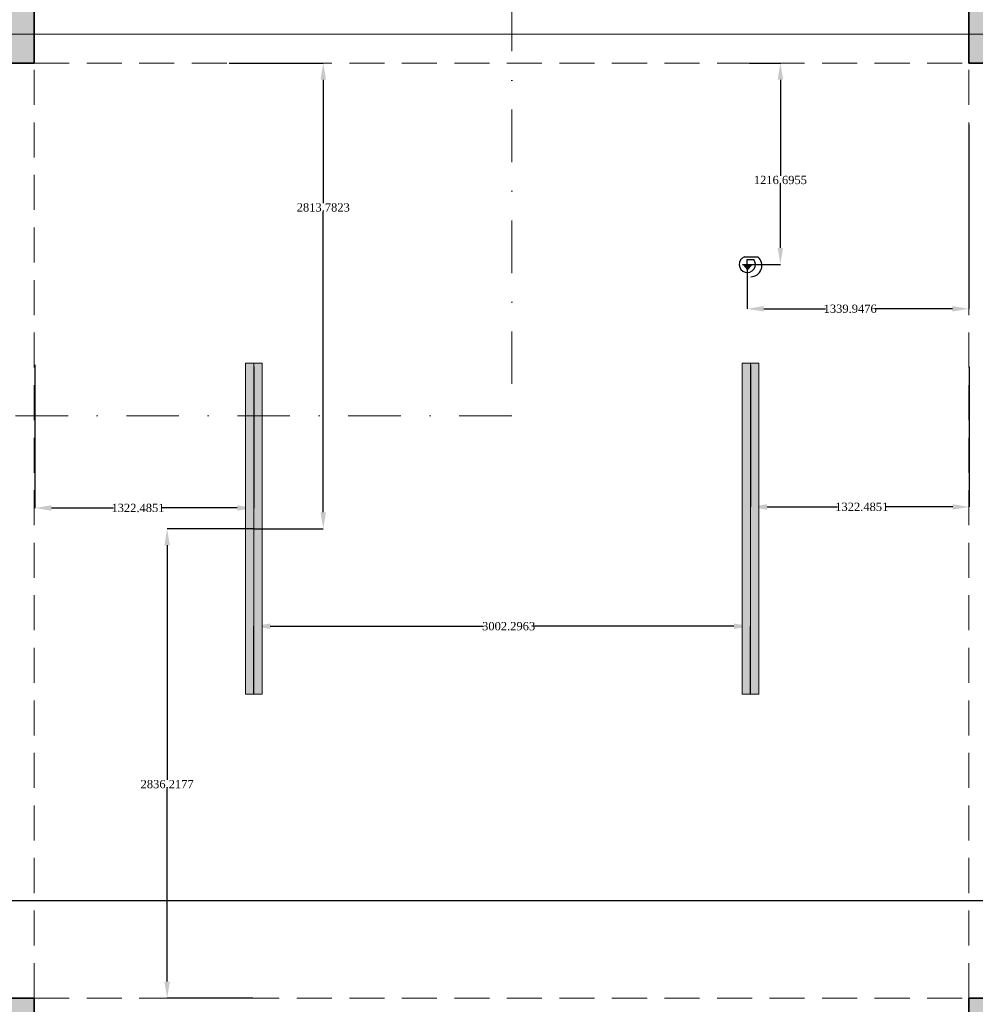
# Model space of a CAD drawing. Header units: inches. Extents: x -177438 to 34922, y -9538 to 55319.
# Tile 39 of 59: x 7856 to 13632, y 5760 to 11710. Entities that reach past the tile are written whole.
import ezdxf
from ezdxf.enums import TextEntityAlignment as Align

# ---------------------------------------------------------------- set-up
doc = ezdxf.new("R2010")
doc.units = ezdxf.units.IN
doc.header["$MEASUREMENT"] = 0
doc.linetypes.add('Dot & Dashed', pattern=[670.277762, 317.5, -176.388889, 0, -176.388874])
doc.linetypes.add('Hidden', pattern=[317.5, 211.666667, -105.833333])
for name, color, linetype in [('- ავარიული განათება', 7, 'Continuous'), ('- განათება', 7, 'Continuous'), ('Marker - Section', 7, 'Continuous'), ('Structural - Bearing', 7, 'Continuous'), ('Structural - Grid', 7, 'Continuous')]:
    doc.layers.add(name, color=color, linetype=linetype)
for name, color, linetype, lineweight, true_color in [('Marker - Section_Pen_No__108', 7, 'Continuous', 13, 0xfd8379), ('Structural - Bearing_Pen_No__102', 7, 'Continuous', 13, 0xcccccc), ('Structural - Bearing_Pen_No__161', 7, 'Continuous', 13, 0x6a6a6a), ('Structural - Bearing_Pen_No__28', 7, 'Continuous', 35, 0xa80f02), ('Structural - Bearing_Pen_No__81', 7, 'Continuous', 20, 0x6a6a6a), ('Structural - Grid_Pen_No__81', 7, 'Continuous', 20, 0x6a6a6a)]:
    doc.layers.add(name, color=color, linetype=linetype, lineweight=lineweight, true_color=true_color)
doc.layers.add('Structural - Bearing_Pen_No__20', color=1, linetype='Continuous', lineweight=0)
doc.styles.add('GENERATED_STYLE_3', font='txt')
doc.styles.get("Standard").update_dxf_attribs({"font": 'arial.ttf'})
doc.dimstyles.get("Standard").update_dxf_attribs({"dimtxt": 0.18, "dimasz": 0.18, "dimexe": 0.18, "dimexo": 0.0625, "dimgap": 0.09, "dimtad": 0, "dimtih": 1, "dimtoh": 1, "dimdec": 4, "dimzin": 0, "dimdsep": 46, "dimtxsty": 'Standard', "dimcen": 0.09, "dimadec": 0, "dimazin": 0, "dimtfac": 1, "dimtdec": 4, "dimtofl": 0, "dimtmove": 0, "dimatfit": 3, "dimfxl": 1, "dimtolj": 1, "dimtzin": 0, "dimarcsym": 0})

# ---------------------------------------------------------------- blocks, each defined once
blk = doc.blocks.new('Column_20', base_point=(-23008.8, 32663))
at = {"layer": 'Structural - Bearing_Pen_No__161', "linetype": 'Continuous', "lineweight": 0, "true_color": 0x6a6a6a}
blk.add_hatch(color=251, dxfattribs=at).paths.add_polyline_path([(-22833.8, 32488), (-22833.8, 32838), (-23183.8, 32838), (-23183.8, 32488)])
at = {"layer": 'Structural - Bearing_Pen_No__20', "color": 1, "linetype": 'Continuous', "lineweight": 0}
for p, q in [((-23008.8, 32743), (-23008.8, 32918)), ((-23088.8, 32663), (-23263.8, 32663)), ((-22928.8, 32663), (-22753.8, 32663)), ((-23008.8, 32583), (-23008.8, 32408))]:
    blk.add_line(p, q, dxfattribs=at)
blk.add_point((-23008.8, 32663), dxfattribs=at)
at = {"layer": 'Structural - Bearing_Pen_No__28', "color": 14, "linetype": 'Continuous', "lineweight": 35, "true_color": 0xa80f02, "flags": 128}
blk.add_lwpolyline([(-22833.8, 32488), (-22833.8, 32838), (-23183.8, 32838), (-23183.8, 32488)], close=True, dxfattribs=at)
blk = doc.blocks.new('Column_22', base_point=(-23008.8, 26663))
at = {"layer": 'Structural - Bearing_Pen_No__161', "linetype": 'Continuous', "lineweight": 0, "true_color": 0x6a6a6a}
blk.add_hatch(color=251, dxfattribs=at).paths.add_polyline_path([(-22833.8, 26488), (-22833.8, 26838), (-23183.8, 26838), (-23183.8, 26488)])
at = {"layer": 'Structural - Bearing_Pen_No__20', "color": 1, "linetype": 'Continuous', "lineweight": 0}
for p, q in [((-23008.8, 26743), (-23008.8, 26918)), ((-23088.8, 26663), (-23263.8, 26663)), ((-22928.8, 26663), (-22753.8, 26663)), ((-23008.8, 26583), (-23008.8, 26408))]:
    blk.add_line(p, q, dxfattribs=at)
blk.add_point((-23008.8, 26663), dxfattribs=at)
at = {"layer": 'Structural - Bearing_Pen_No__28', "color": 14, "linetype": 'Continuous', "lineweight": 35, "true_color": 0xa80f02, "flags": 128}
blk.add_lwpolyline([(-22833.8, 26488), (-22833.8, 26838), (-23183.8, 26838), (-23183.8, 26488)], close=True, dxfattribs=at)
blk = doc.blocks.new('Column_24', base_point=(-17008.8, 32663))
at = {"layer": 'Structural - Bearing_Pen_No__161', "linetype": 'Continuous', "lineweight": 0, "true_color": 0x6a6a6a}
blk.add_hatch(color=251, dxfattribs=at).paths.add_polyline_path([(-16833.8, 32488), (-16833.8, 32838), (-17183.8, 32838), (-17183.8, 32488)])
at = {"layer": 'Structural - Bearing_Pen_No__20', "color": 1, "linetype": 'Continuous', "lineweight": 0}
for p, q in [((-17008.8, 32743), (-17008.8, 32918)), ((-17088.8, 32663), (-17263.8, 32663)), ((-16928.8, 32663), (-16753.8, 32663)), ((-17008.8, 32583), (-17008.8, 32408))]:
    blk.add_line(p, q, dxfattribs=at)
blk.add_point((-17008.8, 32663), dxfattribs=at)
at = {"layer": 'Structural - Bearing_Pen_No__28', "color": 14, "linetype": 'Continuous', "lineweight": 35, "true_color": 0xa80f02, "flags": 128}
blk.add_lwpolyline([(-16833.8, 32488), (-16833.8, 32838), (-17183.8, 32838), (-17183.8, 32488)], close=True, dxfattribs=at)
blk = doc.blocks.new('Column_26', base_point=(-17008.8, 26663))
at = {"layer": 'Structural - Bearing_Pen_No__161', "linetype": 'Continuous', "lineweight": 0, "true_color": 0x6a6a6a}
blk.add_hatch(color=251, dxfattribs=at).paths.add_polyline_path([(-16833.8, 26488), (-16833.8, 26838), (-17183.8, 26838), (-17183.8, 26488)])
at = {"layer": 'Structural - Bearing_Pen_No__20', "color": 1, "linetype": 'Continuous', "lineweight": 0}
for p, q in [((-17008.8, 26743), (-17008.8, 26918)), ((-17088.8, 26663), (-17263.8, 26663)), ((-16928.8, 26663), (-16753.8, 26663)), ((-17008.8, 26583), (-17008.8, 26408))]:
    blk.add_line(p, q, dxfattribs=at)
blk.add_point((-17008.8, 26663), dxfattribs=at)
at = {"layer": 'Structural - Bearing_Pen_No__28', "color": 14, "linetype": 'Continuous', "lineweight": 35, "true_color": 0xa80f02, "flags": 128}
blk.add_lwpolyline([(-16833.8, 26488), (-16833.8, 26838), (-17183.8, 26838), (-17183.8, 26488)], close=True, dxfattribs=at)
blk = doc.blocks.new('Standard grid marker')
at = {"layer": 'Structural - Grid_Pen_No__81', "color": 251, "linetype": 'Continuous', "lineweight": 20, "true_color": 0x6a6a6a}
blk.add_line((1000, 0), (51328.1, 0), dxfattribs=at)
at = {"layer": 'Structural - Grid_Pen_No__81', "color": 251, "lineweight": 20, "true_color": 0x6a6a6a, "style": 'GENERATED_STYLE_3'}
for tag, p in [('AC_MarkerText_1_0', (-100, -144)), ('AC_MarkerText_1_1', (52428.1, -144))]:
    blk.add_attdef(tag, text='', height=100, rotation=180, dxfattribs=at).set_placement(p, align=Align.TOP_CENTER)
blk = doc.blocks.new('Beam_4', base_point=(-17008.8, 14663))
at = {"layer": 'Structural - Bearing_Pen_No__102', "color": 254, "linetype": 'Hidden', "lineweight": 13, "true_color": 0xcccccc}
blk.add_line((-17183.8, 26838), (-17183.8, 32488), dxfattribs=at)
blk = doc.blocks.new('Beam_5', base_point=(-23008.8, 14663))
at = {"layer": 'Structural - Bearing_Pen_No__102', "color": 254, "linetype": 'Hidden', "lineweight": 13, "true_color": 0xcccccc}
blk.add_line((-22833.8, 26838), (-22833.8, 32488), dxfattribs=at)
blk = doc.blocks.new('Beam_12', base_point=(-47008.8, 26663))
at = {"layer": 'Structural - Bearing_Pen_No__102', "color": 254, "linetype": 'Hidden', "lineweight": 13, "true_color": 0xcccccc}
blk.add_line((-22833.8, 26838), (-17183.8, 26838), dxfattribs=at)
blk = doc.blocks.new('Beam_13', base_point=(-47008.8, 32663))
at = {"layer": 'Structural - Bearing_Pen_No__102', "color": 254, "linetype": 'Hidden', "lineweight": 13, "true_color": 0xcccccc}
blk.add_line((-22833.8, 32488), (-17183.8, 32488), dxfattribs=at)
at = {"layer": 'Structural - Bearing_Pen_No__81', "color": 251, "linetype": 'Dot & Dashed', "lineweight": 20, "true_color": 0x6a6a6a}
blk.add_line((-47008.8, 32663), (991.2, 32663), dxfattribs=at)
blk = doc.blocks.new('Cutting Plane_2', base_point=(3944.3, 35559.3))
at = {"layer": 'Marker - Section_Pen_No__108', "color": 11, "linetype": 'Dot & Dashed', "lineweight": 13, "true_color": 0xfd8379}
for p, q in [((-19947.3, 35559.3), (-19947.3, 30356.7)), ((-19947.3, 30356.7), (-47933.8, 30356.7))]:
    blk.add_line(p, q, dxfattribs=at)
blk = doc.blocks.new('მოძრაობის დეტექტორი')
at = {"layer": '- განათება'}
h = blk.add_hatch(color=6, dxfattribs=at)
h.dxf.hatch_style = 1
h.paths.add_polyline_path([(-100, -1), (1, -123), (100, 1)])
at = {"layer": '- განათება', "color": 6}
for p, q in [((-100, -1), (100, 1)), ((-58, 165), (233, 165)), ((0, 106), (143, 106)), ((1, -123), (100, 1))]:
    blk.add_line(p, q, dxfattribs=at)
blk.add_lwpolyline([(0, 0), (0, 106)], dxfattribs=at)
for centre, radius, start, end in [((3, 0), 176, 110.3272, 37.1447), ((77, -23), 245, 270.0765, 50.2358)]:
    blk.add_arc(centre, radius, start, end, dxfattribs=at)
blk = doc.blocks.new('მოძრაობის დედექტორი')
at = {"layer": '- განათება', "color": 6}
blk.add_blockref('მოძრაობის დეტექტორი', (0, 0), dxfattribs=at)
blk = doc.blocks.new('*D889')
at = {"layer": '- განათება', "color": 0, "lineweight": -2, "transparency": 16777216}
for p, q in [((9122.7, 11447.3), (9691.3, 11447.3)), ((9691.1, 11347.3), (9691.1, 10600.6)), ((9691.1, 8733.5), (9691.1, 10549.4)), ((9270.9, 8633.5), (9691.3, 8633.5))]:
    blk.add_line(p, q, dxfattribs=at)
at = {"layer": '- განათება', "color": 0, "transparency": 16777216}
for points in [[(9674.4, 11347.3), (9707.8, 11347.3), (9691.1, 11447.3)], [(9674.4, 8733.5), (9707.8, 8733.5), (9691.1, 8633.5)]]:
    blk.add_solid(points, dxfattribs=at)
at = {"layer": 'Defpoints', "color": 0, "transparency": 16777216}
for p in [(9122.6, 11447.3), (9691.1, 11447.3), (9270.8, 8633.5)]:
    blk.add_point(p, dxfattribs=at)
at = {"layer": '- განათება', "color": 0, "transparency": 16777216, "insert": (9691.1, 10575), "char_height": 50, "attachment_point": 5}
blk.add_mtext('\\A1;{\\fSylfaen|b0|i0|c0|p18;2813.7823}', dxfattribs=at)
blk = doc.blocks.new('*D887')
at = {"layer": '- განათება', "color": 0, "lineweight": -2, "transparency": 16777216}
for p, q in [((9270.8, 7633.6), (9270.8, 8044.7)), ((9370.8, 8044.5), (10660.2, 8044.5)), ((12173.1, 8044.5), (10963, 8044.5)), ((12273.1, 7633.6), (12273.1, 8044.7))]:
    blk.add_line(p, q, dxfattribs=at)
at = {"layer": '- განათება', "color": 0, "transparency": 16777216}
for points in [[(9370.8, 8061.2), (9370.8, 8027.8), (9270.8, 8044.5)], [(12173.1, 8061.2), (12173.1, 8027.8), (12273.1, 8044.5)]]:
    blk.add_solid(points, dxfattribs=at)
at = {"layer": 'Defpoints', "color": 0, "transparency": 16777216}
for p in [(9270.8, 8044.5), (9270.8, 7633.5), (12273.1, 7633.5)]:
    blk.add_point(p, dxfattribs=at)
at = {"layer": '- განათება', "color": 0, "transparency": 16777216, "insert": (10811.6, 8044.5), "char_height": 50, "attachment_point": 5}
blk.add_mtext('\\A1;{\\fSylfaen|b0|i0|c0|p18;3002.2963}', dxfattribs=at)
blk = doc.blocks.new('*D888')
at = {"layer": '- განათება', "color": 0, "lineweight": -2, "transparency": 16777216}
for p, q in [((9270.7, 8633.5), (8747.3, 8633.5)), ((8747.5, 8533.5), (8747.5, 7115.6)), ((8747.5, 5897.3), (8747.5, 7064.4)), ((9264.5, 5797.3), (8747.3, 5797.3))]:
    blk.add_line(p, q, dxfattribs=at)
at = {"layer": '- განათება', "color": 0, "transparency": 16777216}
for points in [[(8730.8, 8533.5), (8764.2, 8533.5), (8747.5, 8633.5)], [(8730.8, 5897.3), (8764.2, 5897.3), (8747.5, 5797.3)]]:
    blk.add_solid(points, dxfattribs=at)
at = {"layer": 'Defpoints', "color": 0, "transparency": 16777216}
for p in [(8747.5, 8633.5), (9270.8, 8633.5), (9264.6, 5797.3)]:
    blk.add_point(p, dxfattribs=at)
at = {"layer": '- განათება', "color": 0, "transparency": 16777216, "insert": (8747.5, 7090), "char_height": 50, "attachment_point": 5}
blk.add_mtext('\\A1;{\\fSylfaen|b0|i0|c0|p18;2836.2177}', dxfattribs=at)
blk = doc.blocks.new('*D899')
at = {"layer": '- განათება', "color": 0, "lineweight": -2, "transparency": 16777216}
for p, q in [((7948.3, 9624.7), (7948.3, 8758.8)), ((9270.8, 9611.4), (9270.8, 8758.8)), ((8048.3, 8759), (8424.2, 8759)), ((9170.8, 8759), (8718, 8759))]:
    blk.add_line(p, q, dxfattribs=at)
at = {"layer": '- განათება', "color": 0, "transparency": 16777216}
for points in [[(8048.3, 8775.7), (8048.3, 8742.3), (7948.3, 8759)], [(9170.8, 8775.7), (9170.8, 8742.3), (9270.8, 8759)]]:
    blk.add_solid(points, dxfattribs=at)
at = {"layer": 'Defpoints', "color": 0, "transparency": 16777216}
for p in [(7948.3, 9624.7), (9270.8, 9611.5), (7948.3, 8759)]:
    blk.add_point(p, dxfattribs=at)
at = {"layer": '- განათება', "color": 0, "transparency": 16777216, "insert": (8571.1, 8759), "char_height": 50, "attachment_point": 5}
blk.add_mtext('\\A1;{\\fSylfaen|b0|i0|c0|p18;1322.4851}', dxfattribs=at)
blk = doc.blocks.new('*D898')
at = {"layer": '- განათება', "color": 0, "lineweight": -2, "transparency": 16777216}
for p, q in [((12273.1, 9624.7), (12273.1, 8765.3)), ((13595.6, 9611.4), (13595.6, 8765.3)), ((12373.1, 8765.5), (12799, 8765.5)), ((13495.6, 8765.5), (13092.8, 8765.5))]:
    blk.add_line(p, q, dxfattribs=at)
at = {"layer": '- განათება', "color": 0, "transparency": 16777216}
for points in [[(12373.1, 8782.2), (12373.1, 8748.8), (12273.1, 8765.5)], [(13495.6, 8782.2), (13495.6, 8748.8), (13595.6, 8765.5)]]:
    blk.add_solid(points, dxfattribs=at)
at = {"layer": 'Defpoints', "color": 0, "transparency": 16777216}
for p in [(12273.1, 9624.7), (13595.6, 9611.5), (12273.1, 8765.5)]:
    blk.add_point(p, dxfattribs=at)
at = {"layer": '- განათება', "color": 0, "transparency": 16777216, "insert": (12945.9, 8765.5), "char_height": 50, "attachment_point": 5}
blk.add_mtext('\\A1;{\\fSylfaen|b0|i0|c0|p18;1322.4851}', dxfattribs=at)
blk = doc.blocks.new('*D1020')
at = {"layer": '- განათება', "color": 0, "lineweight": -2, "transparency": 16777216}
for p, q in [((13593.7, 11076.5), (13593.7, 9962.5)), ((12253.8, 10230.5), (12253.8, 9962.5)), ((12353.8, 9962.7), (12725.8, 9962.7)), ((13493.7, 9962.7), (13025.7, 9962.7))]:
    blk.add_line(p, q, dxfattribs=at)
at = {"layer": '- განათება', "color": 0, "transparency": 16777216}
for points in [[(12353.8, 9979.4), (12353.8, 9946.1), (12253.8, 9962.7)], [(13493.7, 9979.4), (13493.7, 9946.1), (13593.7, 9962.7)]]:
    blk.add_solid(points, dxfattribs=at)
at = {"layer": 'Defpoints', "color": 0, "transparency": 16777216}
for p in [(13593.7, 11076.6), (12253.8, 10230.6), (12253.8, 9962.7)]:
    blk.add_point(p, dxfattribs=at)
at = {"layer": '- განათება', "color": 0, "transparency": 16777216, "insert": (12875.8, 9962.7), "char_height": 50, "attachment_point": 5}
blk.add_mtext('\\A1;{\\fSylfaen|b0|i0|c0|p18;1339.9476}', dxfattribs=at)
blk = doc.blocks.new('*D1021')
at = {"layer": '- განათება', "color": 0, "lineweight": -2, "transparency": 16777216}
for p, q in [((12267.6, 11447.3), (12454.2, 11447.3)), ((12454, 11347.3), (12454, 10766.4)), ((12454, 10330.6), (12454, 10715)), ((12253.1, 10230.6), (12454.2, 10230.6))]:
    blk.add_line(p, q, dxfattribs=at)
at = {"layer": '- განათება', "color": 0, "transparency": 16777216}
for points in [[(12437.4, 11347.3), (12470.7, 11347.3), (12454, 11447.3)], [(12437.4, 10330.6), (12470.7, 10330.6), (12454, 10230.6)]]:
    blk.add_solid(points, dxfattribs=at)
at = {"layer": 'Defpoints', "color": 0, "transparency": 16777216}
for p in [(12267.6, 11447.3), (12253, 10230.6), (12454, 10230.6)]:
    blk.add_point(p, dxfattribs=at)
at = {"layer": '- განათება', "color": 0, "transparency": 16777216, "insert": (12454, 10740.7), "char_height": 50, "attachment_point": 5}
blk.add_mtext('\\A1;{\\fSylfaen|b0|i0|c0|p18;1216.6955}', dxfattribs=at)

msp = doc.modelspace()

# ---------------------------------------------------------------- linework, layer by layer
at = {"layer": '- ავარიული განათება', "color": 3}
msp.add_lwpolyline([(4768.71602, 6386.88071), (22768.71602, 6386.88071), (22768.71602, 8544.30312)], dxfattribs=at)

# ---------------------------------------------------------------- block references
at = {"layer": 'Structural - Bearing', "color": 254, "lineweight": 13, "true_color": 0xcccccc}
for name, p in [('Beam_5', (7768.71602, -6377.71606)), ('Beam_4', (13768.71602, -6377.71606)), ('Beam_13', (-16231.28398, 11622.28394)), ('Beam_12', (-16231.28398, 5622.28394))]:
    msp.add_blockref(name, p, dxfattribs=at)
at = {"layer": 'Structural - Bearing', "color": 14, "lineweight": 35, "true_color": 0xa80f02}
for name, p in [('Column_20', (7768.71602, 11622.28394)), ('Column_24', (13768.71602, 11622.28394)), ('Column_22', (7768.71602, 5622.28394)), ('Column_26', (13768.71602, 5622.28394))]:
    msp.add_blockref(name, p, dxfattribs=at)
at = {"layer": 'Structural - Grid', "color": 8, "linetype": 'Continuous', "lineweight": 15, "zscale": 1000, "rotation": 180}
msp.add_blockref('Standard grid marker', (34721.7883, 11622.28394), dxfattribs=at)

# ---------------------------------------------------------------- dimensions: what is measured, and where the dimension line sits
at = {"layer": '- განათება', "color": 1}
for base, p1, p2, angle, picture, middle in [((8747.5, 8633.50161), (9264.59269, 5797.28394), (9270.79381, 8633.50161), 90, '*D888', (8747.5, 7090)), ((9270.7938101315, 8044.5), (12273.0901571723, 7633.5016132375), (9270.7938101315, 7633.5016132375), 180, '*D887', (10811.5926940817, 8044.5))]:
    dim = msp.add_linear_dim(base=base, p1=p1, p2=p2, angle=angle, text='{\\fSylfaen|b0|i0|c0|p18;<>}', dimstyle='Standard', override={"dimtxt": 50, "dimasz": 100}, dxfattribs=at)
    dim.commit()
    dim.dimension.update_dxf_attribs({"geometry": picture, "text_midpoint": middle, "dimtype": 160})

# ---------------------------------------------------------------- next in the draw order: block references
at = {"layer": 'Marker - Section', "color": 11, "lineweight": 13, "true_color": 0xfd8379}
msp.add_blockref('Cutting Plane_2', (34721.7883, 14518.59888), dxfattribs=at)

# ---------------------------------------------------------------- next in the draw order: hatches: boundary and pattern name
at = {"layer": '- განათება', "linetype": 'Continuous', "lineweight": 0, "true_color": 0xbfbf00}
for points in [[(9220.79381, 9633.50161), (9320.79381, 9633.50161), (9320.79381, 7633.50161), (9220.79381, 7633.50161)], [(12223.09016, 9633.50161), (12323.09016, 9633.50161), (12323.09016, 7633.50161), (12223.09016, 7633.50161)]]:
    msp.add_hatch(color=52, dxfattribs=at).paths.add_polyline_path(points)

# ---------------------------------------------------------------- next in the draw order: linework, layer by layer
at = {"layer": '- განათება', "color": 7, "linetype": 'Continuous', "lineweight": 13}
for p, q in [((9270.79381, 9633.50161), (9270.79381, 7633.50161)), ((12273.09016, 9633.50161), (12273.09016, 7633.50161))]:
    msp.add_line(p, q, dxfattribs=at)
at = {"layer": '- განათება', "color": 8, "linetype": 'Continuous', "lineweight": 15, "flags": 128}
for points in [[(9220.79381, 9633.50161), (9320.79381, 9633.50161), (9320.79381, 7633.50161), (9220.79381, 7633.50161)], [(12223.09016, 9633.50161), (12323.09016, 9633.50161), (12323.09016, 7633.50161), (12223.09016, 7633.50161)]]:
    msp.add_lwpolyline(points, close=True, dxfattribs=at)

# ---------------------------------------------------------------- next in the draw order: block references
at = {"layer": '- განათება', "color": 6, "xscale": 0.2773570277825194, "yscale": 0.2773570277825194, "zscale": 0.2773570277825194}
msp.add_blockref('მოძრაობის დედექტორი', (12253.00277, 10230.58846), dxfattribs=at)

# ---------------------------------------------------------------- next in the draw order: dimensions: what is measured, and where the dimension line sits
at = {"layer": '- განათება', "color": 1}
for base, p1, p2, angle, picture, middle in [((9691.09269, 11447.28394), (9270.79381, 8633.50161), (9122.59269, 11447.28394), 90, '*D889', (9691.09269, 10575)), ((12454.04521, 10230.58846), (12267.57664, 11447.28394), (12253.00277, 10230.58846), 270, '*D1021', (12454.04521, 10740.71767)), ((12253.76839, 9962.71767), (13593.71602, 11076.58846), (12253.76839, 10230.60289), 180, '*D1020', (12875.78674, 9962.71767)), ((7948.30872, 8759), (9270.79381, 9611.5), (7948.30872, 9624.71767), 180, '*D899', (8571.09269, 8759)), ((12273.09016, 8765.5), (13595.57525, 9611.5), (12273.09016, 9624.71767), 180, '*D898', (12945.87413, 8765.5))]:
    dim = msp.add_linear_dim(base=base, p1=p1, p2=p2, angle=angle, text='{\\fSylfaen|b0|i0|c0|p18;<>}', dimstyle='Standard', override={"dimtxt": 50, "dimasz": 100}, dxfattribs=at)
    dim.commit()
    dim.dimension.update_dxf_attribs({"geometry": picture, "text_midpoint": middle, "dimtype": 160})

doc.saveas('drawing.dxf')
